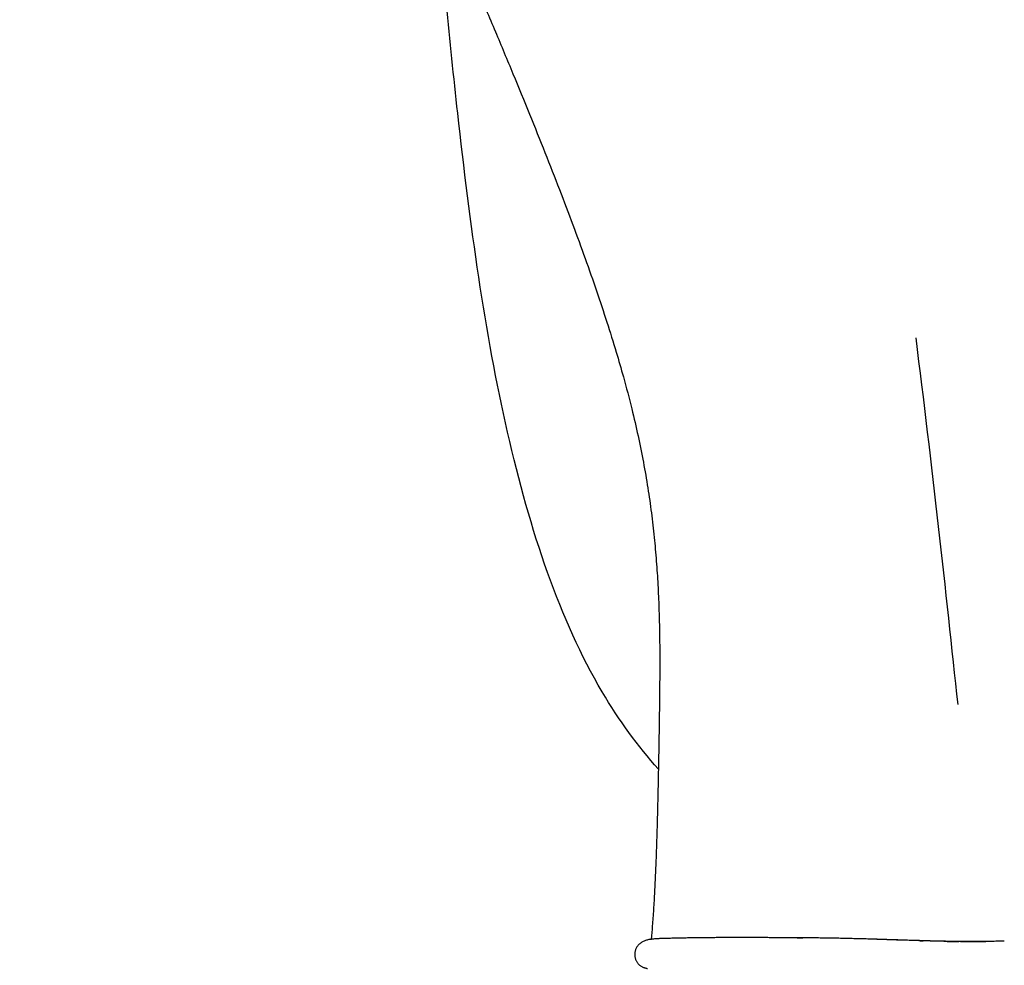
# Model space of a CAD drawing. Header units: millimetres. Extents: x -429 to 783, y -778 to 171.
# Tile 212 of 219: x 459 to 472, y 122 to 134. Entities that reach past the tile are written whole.
import ezdxf

# ---------------------------------------------------------------- set-up
doc = ezdxf.new("R2010")
doc.units = ezdxf.units.MM
doc.layers.get('0').update_dxf_attribs({"true_color": 0x000000})

msp = doc.modelspace()

# ---------------------------------------------------------------- linework, layer by layer
at = {"linetype": 'Continuous', "lineweight": -3}
for points, weights, knots in [([(481.276, 129.656), (476.748, 170.7), (435.454, 170.7), (435.403, 170.7), (435.352, 170.7)], [1, 0.744866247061, 1, 0.999573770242, 0.999148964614], [0, 0, 0, 673.471842, 673.471842, 674.596953, 674.596953, 674.596953]), ([(467.408, 121.874), (467.195, 121.855), (467.186, 121.68), (467.176, 121.505), (467.359, 121.477)], [0.997366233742, 0.707106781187, 0.707106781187, 0.707106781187, 0.998131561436], [220.6678313, 220.6678313, 220.6678313, 220.9818136, 220.9818136, 221.2947927, 221.2947927, 221.2947927])]:
    msp.add_rational_spline(points, weights, degree=2, knots=knots, dxfattribs=at)
for points, degree, knots in [([(462.406, 139.894), (462.493, 139.761), (462.58, 139.627), (462.947, 139.043), (463.213, 138.586), (463.59, 137.895), (463.709, 137.668), (464.051, 137), (464.264, 136.557), (464.52, 136.002), (464.568, 135.894), (464.665, 135.68), (464.713, 135.572), (464.806, 135.361), (464.852, 135.257), (464.942, 135.049), (464.987, 134.945), (465.074, 134.741), (465.117, 134.641), (465.202, 134.44), (465.244, 134.34), (465.286, 134.24)], 3, [28.747238, 28.747238, 28.747238, 28.747238, 33.524154, 33.524154, 49.421824, 49.421824, 57.11502, 57.11502, 71.925809, 71.925809, 75.454847, 75.454847, 78.983931, 78.983931, 82.385341, 82.385341, 85.786777, 85.786777, 89.048344, 89.048344, 92.309922, 92.309922, 92.309922, 92.309922]), ([(466.741, 125.246), (466.454, 125.732), (465.963, 126.826), (465.426, 128.75), (465.042, 130.876), (464.734, 133.354), (464.57, 135.117), (464.475, 136.098)], 3, [0, 0, 0, 0, 0.125, 0.25, 0.375, 0.5, 0.6634355, 0.6634355, 0.6634355, 0.6634355]), ([(465.286, 134.24), (465.366, 134.049), (465.446, 133.857), (465.601, 133.483), (465.676, 133.3), (465.822, 132.942), (465.892, 132.767), (466.028, 132.425), (466.093, 132.257), (466.22, 131.93), (466.281, 131.77), (466.398, 131.456), (466.454, 131.303), (466.562, 131.002), (466.614, 130.855), (466.712, 130.567), (466.759, 130.425), (466.848, 130.148), (466.891, 130.011), (466.965, 129.762), (466.998, 129.649), (467.07, 129.391), (467.108, 129.246), (467.175, 128.978), (467.203, 128.855), (467.23, 128.732)], 3, [92.309922, 92.309922, 92.309922, 92.309922, 98.53581, 98.53581, 104.47, 104.47, 110.125907, 110.125907, 115.517124, 115.517124, 120.657474, 120.657474, 125.561075, 125.561075, 130.24241, 130.24241, 134.713628, 134.713628, 138.993368, 138.993368, 142.532073, 142.532073, 147.043762, 147.043762, 150.84887, 150.84887, 150.84887, 150.84887]), ([(467.23, 128.732), (467.256, 128.613), (467.28, 128.493), (467.324, 128.257), (467.344, 128.141), (467.38, 127.911), (467.397, 127.798), (467.426, 127.573), (467.438, 127.462), (467.461, 127.242), (467.47, 127.134), (467.487, 126.918), (467.494, 126.811), (467.506, 126.598), (467.51, 126.493), (467.517, 126.287), (467.52, 126.186), (467.522, 126.082), (467.522, 126.078), (467.524, 125.971), (467.525, 125.868), (467.526, 125.662), (467.526, 125.559), (467.524, 125.354), (467.523, 125.251), (467.521, 125.046), (467.519, 124.944), (467.518, 124.841)], 3, [150.84887, 150.84887, 150.84887, 150.84887, 154.527761, 154.527761, 158.097321, 158.097321, 161.571674, 161.571674, 164.964101, 164.964101, 168.287043, 168.287043, 171.552148, 171.552148, 174.770328, 174.770328, 177.8402, 177.8402, 177.950248, 177.950248, 181.103366, 181.103366, 184.238852, 184.238852, 187.365492, 187.365492, 190.491813, 190.491813, 190.491813, 190.491813]), ([(467.518, 124.841), (467.517, 124.79), (467.516, 124.738), (467.514, 124.584), (467.512, 124.482), (467.509, 124.328), (467.508, 124.277), (467.505, 124.125), (467.503, 124.023), (467.5, 123.872), (467.499, 123.822), (467.498, 123.759), (467.497, 123.746), (467.495, 123.643), (467.493, 123.557), (467.489, 123.428), (467.488, 123.38), (467.483, 123.238), (467.48, 123.144), (467.477, 123.05), (467.474, 122.96), (467.47, 122.87), (467.464, 122.736), (467.462, 122.693), (467.458, 122.607), (467.456, 122.565), (467.452, 122.485), (467.45, 122.444), (467.445, 122.361), (467.443, 122.321), (467.438, 122.244), (467.435, 122.206), (467.43, 122.131), (467.427, 122.095), (467.419, 121.997), (467.414, 121.935), (467.408, 121.874)], 3, [190.491813, 190.491813, 190.491813, 190.491813, 192.009922, 192.009922, 195.040059, 195.040059, 196.546968, 196.546968, 199.528787, 199.528787, 200.998681, 200.998681, 201.377703, 201.377703, 204.020282, 204.020282, 205.592071, 205.592071, 208.643489, 208.643489, 208.643489, 211.622397, 211.622397, 213.050333, 213.050333, 214.437907, 214.437907, 215.684843, 215.684843, 216.807792, 216.807792, 217.888729, 217.888729, 218.925308, 218.925308, 220.667831, 220.667831, 220.667831, 220.667831]), ([(467.421, 121.876), (467.419, 121.876), (467.416, 121.875), (467.413, 121.875), (467.411, 121.874), (467.41, 121.874)], 3, [307.937907, 307.937907, 307.937907, 307.937907, 309.518429, 309.518429, 311.098992, 311.098992, 311.098992, 311.098992]), ([(467.442, 121.878), (467.438, 121.878), (467.434, 121.878), (467.427, 121.877), (467.424, 121.876), (467.421, 121.876)], 3, [304.385048, 304.385048, 304.385048, 304.385048, 306.161463, 306.161463, 307.937907, 307.937907, 307.937907, 307.937907]), ([(468.233, 121.896), (468.233, 121.896), (468.233, 121.896), (468.233, 121.896), (468.219, 121.896), (468.206, 121.896), (468.192, 121.896)], 3, [232.892721, 232.892721, 232.892721, 232.892721, 232.894707, 232.894707, 232.894707, 236.299383, 236.299383, 236.299383, 236.299383]), ([(469.397, 121.895), (469.405, 121.895), (469.412, 121.895), (469.417, 121.895), (469.423, 121.895), (469.428, 121.895), (469.433, 121.895), (469.438, 121.895), (469.443, 121.895), (469.449, 121.895), (469.454, 121.894), (469.459, 121.894), (469.464, 121.894), (469.471, 121.894), (469.477, 121.894)], 2, [970.954604, 970.954604, 970.954604, 972.244898, 972.244898, 974.825488, 974.825488, 977.406077, 977.406077, 979.986666, 979.986666, 982.567256, 982.567256, 985.147845, 985.147845, 986.43814, 986.43814, 986.43814]), ([(469.649, 121.893), (469.621, 121.893), (469.594, 121.894), (469.567, 121.894), (469.567, 121.894), (469.566, 121.894), (469.566, 121.894)], 3, [127.943889, 127.943889, 127.943889, 127.943889, 133.075931, 133.075931, 133.075931, 133.093356, 133.093356, 133.093356, 133.093356]), ([(470.792, 121.864), (470.785, 121.864), (470.778, 121.864), (470.772, 121.864), (470.766, 121.864), (470.76, 121.864), (470.753, 121.865), (470.747, 121.865), (470.741, 121.865), (470.734, 121.865), (470.728, 121.866), (470.722, 121.866), (470.715, 121.866), (470.709, 121.866), (470.703, 121.866), (470.697, 121.867), (470.69, 121.867), (470.684, 121.867), (470.678, 121.867), (470.672, 121.868), (470.665, 121.868), (470.659, 121.868), (470.653, 121.868), (470.647, 121.868), (470.641, 121.869), (470.634, 121.869), (470.628, 121.869), (470.622, 121.869), (470.616, 121.87), (470.61, 121.87), (470.604, 121.87), (470.597, 121.87), (470.591, 121.87), (470.585, 121.871), (470.579, 121.871), (470.573, 121.871), (470.567, 121.871), (470.561, 121.872), (470.554, 121.872), (470.548, 121.872), (470.542, 121.872), (470.536, 121.872), (470.53, 121.873), (470.524, 121.873), (470.518, 121.873), (470.511, 121.873), (470.505, 121.873), (470.499, 121.874), (470.493, 121.874), (470.488, 121.874), (470.483, 121.874)], 2, [1633.245732, 1633.245732, 1633.245732, 1634.010191, 1634.010191, 1636.037212, 1636.037212, 1638.064234, 1638.064234, 1640.091255, 1640.091255, 1642.118277, 1642.118277, 1644.145298, 1644.145298, 1646.17232, 1646.17232, 1648.199341, 1648.199341, 1650.226362, 1650.226362, 1652.253384, 1652.253384, 1654.280405, 1654.280405, 1656.307427, 1656.307427, 1658.334448, 1658.334448, 1660.36147, 1660.36147, 1662.388491, 1662.388491, 1664.415513, 1664.415513, 1666.442534, 1666.442534, 1668.469556, 1668.469556, 1670.496577, 1670.496577, 1672.523599, 1672.523599, 1674.55062, 1674.55062, 1676.577642, 1676.577642, 1678.604663, 1678.604663, 1680.631684, 1680.631684, 1681.645195, 1681.645195, 1681.645195]), ([(471.999, 121.845), (471.994, 121.845), (471.988, 121.845), (471.983, 121.845), (471.978, 121.844), (471.972, 121.844), (471.967, 121.844), (471.962, 121.844), (471.957, 121.844), (471.952, 121.844), (471.947, 121.844), (471.937, 121.844), (471.927, 121.843), (471.918, 121.843), (471.908, 121.843), (471.899, 121.843), (471.89, 121.843), (471.882, 121.843), (471.874, 121.842), (471.866, 121.842), (471.858, 121.842), (471.851, 121.842), (471.843, 121.842), (471.836, 121.842), (471.829, 121.842), (471.823, 121.842), (471.816, 121.842), (471.81, 121.842), (471.804, 121.842), (471.798, 121.842), (471.792, 121.842), (471.786, 121.842), (471.78, 121.842), (471.774, 121.842), (471.768, 121.842), (471.762, 121.842), (471.756, 121.842), (471.75, 121.842), (471.744, 121.842), (471.738, 121.842), (471.732, 121.842), (471.727, 121.842), (471.721, 121.842), (471.715, 121.842), (471.709, 121.842), (471.703, 121.842), (471.697, 121.842), (471.691, 121.842), (471.685, 121.842), (471.679, 121.842), (471.673, 121.842), (471.667, 121.842), (471.661, 121.842), (471.655, 121.842), (471.649, 121.842), (471.643, 121.842), (471.637, 121.842), (471.631, 121.842), (471.625, 121.842), (471.619, 121.843), (471.613, 121.843), (471.607, 121.843), (471.601, 121.843), (471.595, 121.843), (471.589, 121.843), (471.583, 121.843), (471.577, 121.843), (471.571, 121.843), (471.565, 121.843), (471.559, 121.843), (471.553, 121.843), (471.547, 121.844), (471.541, 121.844), (471.534, 121.844), (471.528, 121.844), (471.522, 121.844), (471.516, 121.844), (471.51, 121.844), (471.504, 121.844), (471.498, 121.844), (471.492, 121.845), (471.486, 121.845), (471.479, 121.845), (471.473, 121.845), (471.467, 121.845), (471.461, 121.845), (471.455, 121.845), (471.448, 121.845), (471.442, 121.846), (471.436, 121.846), (471.43, 121.846), (471.424, 121.846), (471.417, 121.846), (471.411, 121.846), (471.405, 121.846), (471.399, 121.847), (471.392, 121.847), (471.386, 121.847), (471.38, 121.847), (471.374, 121.847), (471.367, 121.847), (471.361, 121.847), (471.355, 121.848), (471.348, 121.848), (471.342, 121.848), (471.336, 121.848), (471.33, 121.848), (471.323, 121.848), (471.317, 121.848), (471.311, 121.849), (471.305, 121.849), (471.298, 121.849), (471.292, 121.849), (471.286, 121.849), (471.279, 121.849), (471.273, 121.85), (471.267, 121.85), (471.26, 121.85), (471.254, 121.85), (471.248, 121.85), (471.241, 121.851), (471.235, 121.851), (471.229, 121.851), (471.222, 121.851), (471.216, 121.851), (471.21, 121.851), (471.203, 121.852), (471.197, 121.852), (471.191, 121.852), (471.184, 121.852), (471.178, 121.852), (471.171, 121.853), (471.165, 121.853), (471.159, 121.853), (471.152, 121.853), (471.146, 121.853), (471.14, 121.854), (471.133, 121.854), (471.127, 121.854), (471.121, 121.854), (471.114, 121.854), (471.108, 121.854), (471.102, 121.855), (471.095, 121.855), (471.089, 121.855), (471.082, 121.855), (471.076, 121.855), (471.07, 121.856), (471.063, 121.856), (471.057, 121.856), (471.051, 121.856), (471.043, 121.857), (471.035, 121.857)], 2, [1448.002555, 1448.002555, 1448.002555, 1449.010302, 1449.010302, 1450.020631, 1450.020631, 1451.03096, 1451.03096, 1452.041289, 1452.041289, 1453.051617, 1453.051617, 1455.072275, 1455.072275, 1457.092932, 1457.092932, 1459.11359, 1459.11359, 1461.134247, 1461.134247, 1463.154905, 1463.154905, 1465.175562, 1465.175562, 1467.19622, 1467.19622, 1469.216877, 1469.216877, 1471.237534, 1471.237534, 1473.258192, 1473.258192, 1475.278849, 1475.278849, 1477.299507, 1477.299507, 1479.320164, 1479.320164, 1481.340822, 1481.340822, 1483.361479, 1483.361479, 1485.382137, 1485.382137, 1487.402794, 1487.402794, 1489.423452, 1489.423452, 1491.444109, 1491.444109, 1493.464767, 1493.464767, 1495.485424, 1495.485424, 1497.506082, 1497.506082, 1499.526739, 1499.526739, 1501.547397, 1501.547397, 1503.568054, 1503.568054, 1505.588711, 1505.588711, 1507.609369, 1507.609369, 1509.630026, 1509.630026, 1511.650684, 1511.650684, 1513.671341, 1513.671341, 1515.691999, 1515.691999, 1517.712656, 1517.712656, 1519.733314, 1519.733314, 1521.753971, 1521.753971, 1523.774629, 1523.774629, 1525.795286, 1525.795286, 1527.815944, 1527.815944, 1529.836601, 1529.836601, 1531.857259, 1531.857259, 1533.877916, 1533.877916, 1535.898574, 1535.898574, 1537.919231, 1537.919231, 1539.939888, 1539.939888, 1541.960546, 1541.960546, 1543.981203, 1543.981203, 1546.001861, 1546.001861, 1548.022518, 1548.022518, 1550.043176, 1550.043176, 1552.063833, 1552.063833, 1554.084491, 1554.084491, 1556.105148, 1556.105148, 1558.125806, 1558.125806, 1560.146463, 1560.146463, 1562.167121, 1562.167121, 1564.187778, 1564.187778, 1566.208436, 1566.208436, 1568.229093, 1568.229093, 1570.24975, 1570.24975, 1572.270408, 1572.270408, 1574.291065, 1574.291065, 1576.311723, 1576.311723, 1578.33238, 1578.33238, 1580.353038, 1580.353038, 1582.373695, 1582.373695, 1584.394353, 1584.394353, 1586.41501, 1586.41501, 1588.435668, 1588.435668, 1590.456325, 1590.456325, 1592.476983, 1592.476983, 1594.49764, 1594.49764, 1595.507969, 1595.507969, 1595.507969]), ([(471.084, 121.855), (471.084, 121.855), (471.083, 121.855), (471.083, 121.855), (471.067, 121.856), (471.051, 121.856), (471.035, 121.857)], 3, [55.450582, 55.450582, 55.450582, 55.450582, 55.490274, 55.490274, 55.490274, 57.530364, 57.530364, 57.530364, 57.530364]), ([(471.054, 121.856), (471.062, 121.856), (471.069, 121.856), (471.075, 121.856), (471.082, 121.855), (471.088, 121.855), (471.094, 121.855), (471.101, 121.855), (471.107, 121.855), (471.112, 121.854), (471.117, 121.854)], 2, [1255.719507, 1255.719507, 1255.719507, 1256.951901, 1256.951901, 1259.416689, 1259.416689, 1261.881477, 1261.881477, 1264.346265, 1264.346265, 1265.578659, 1265.578659, 1265.578659]), ([(471.44, 121.846), (471.447, 121.846), (471.454, 121.846), (471.46, 121.846), (471.467, 121.846), (471.473, 121.846), (471.479, 121.846), (471.485, 121.846), (471.491, 121.845), (471.497, 121.845), (471.504, 121.845), (471.51, 121.845), (471.516, 121.845), (471.522, 121.845), (471.528, 121.845), (471.534, 121.845), (471.54, 121.845), (471.546, 121.845), (471.552, 121.844), (471.559, 121.844), (471.565, 121.844), (471.571, 121.844), (471.577, 121.844), (471.583, 121.844), (471.589, 121.844), (471.595, 121.844), (471.602, 121.844)], 2, [1316.814822, 1316.814822, 1316.814822, 1317.907418, 1317.907418, 1320.09261, 1320.09261, 1322.277801, 1322.277801, 1324.462993, 1324.462993, 1326.648185, 1326.648185, 1328.833377, 1328.833377, 1331.018568, 1331.018568, 1333.20376, 1333.20376, 1335.388952, 1335.388952, 1337.574143, 1337.574143, 1339.759335, 1339.759335, 1341.944527, 1341.944527, 1343.037123, 1343.037123, 1343.037123]), ([(471.685, 121.843), (471.691, 121.843), (471.697, 121.843), (471.703, 121.843), (471.709, 121.843), (471.715, 121.843), (471.72, 121.843)], 2, [1358.990909, 1358.990909, 1358.990909, 1360.455245, 1360.455245, 1363.383917, 1363.383917, 1364.848253, 1364.848253, 1364.848253]), ([(471.722, 121.843), (471.727, 121.843), (471.733, 121.843), (471.739, 121.843), (471.744, 121.843), (471.75, 121.843), (471.756, 121.843), (471.762, 121.843), (471.768, 121.843), (471.774, 121.843), (471.78, 121.843), (471.786, 121.843), (471.791, 121.843), (471.797, 121.843), (471.803, 121.843), (471.809, 121.843), (471.815, 121.843), (471.821, 121.843), (471.828, 121.843), (471.834, 121.843), (471.84, 121.843), (471.847, 121.843), (471.854, 121.843), (471.861, 121.843), (471.868, 121.843), (471.876, 121.843), (471.883, 121.843), (471.891, 121.843), (471.899, 121.843), (471.908, 121.843), (471.917, 121.843), (471.926, 121.844), (471.935, 121.844), (471.945, 121.844), (471.954, 121.844), (471.963, 121.844), (471.971, 121.844)], 2, [1365.111629, 1365.111629, 1365.111629, 1366.158221, 1366.158221, 1368.251406, 1368.251406, 1370.344592, 1370.344592, 1372.437777, 1372.437777, 1374.530962, 1374.530962, 1376.624147, 1376.624147, 1378.717332, 1378.717332, 1380.810518, 1380.810518, 1382.903703, 1382.903703, 1384.996888, 1384.996888, 1387.090073, 1387.090073, 1389.183258, 1389.183258, 1391.276443, 1391.276443, 1393.369629, 1393.369629, 1395.462814, 1395.462814, 1397.555999, 1397.555999, 1399.649184, 1399.649184, 1400.695777, 1400.695777, 1400.695777]), ([(471.883, 121.843), (471.866, 121.843), (471.85, 121.843), (471.819, 121.843), (471.804, 121.843), (471.788, 121.843)], 3, [26.308176, 26.308176, 26.308176, 26.308176, 27.765406, 27.765406, 29.222678, 29.222678, 29.222678, 29.222678]), ([(471.999, 121.845), (471.98, 121.845), (471.962, 121.844), (471.927, 121.844), (471.91, 121.843), (471.893, 121.843)], 3, [22.982001, 22.982001, 22.982001, 22.982001, 24.491851, 24.491851, 26.003906, 26.003906, 26.003906, 26.003906]), ([(472.221, 121.85), (472.187, 121.849), (472.155, 121.849), (472.096, 121.847), (472.067, 121.846), (472.04, 121.846)], 3, [17.673701, 17.673701, 17.673701, 17.673701, 19.778824, 19.778824, 21.884941, 21.884941, 21.884941, 21.884941])]:
    msp.add_open_spline(points, degree=degree, knots=knots, dxfattribs=at)
for points in [[(471.013, 130.069), (471.231, 128.366), (471.424, 126.585), (471.586, 125.072)], [(467.507, 124.193), (467.229, 124.505), (466.972, 124.856), (466.741, 125.246)], [(467.471, 121.881), (467.46, 121.88), (467.451, 121.879), (467.442, 121.878)], [(467.509, 121.883), (467.495, 121.882), (467.483, 121.881), (467.471, 121.881)], [(467.522, 121.884), (467.517, 121.883), (467.513, 121.883), (467.509, 121.883)], [(467.552, 121.885), (467.542, 121.885), (467.532, 121.884), (467.522, 121.884)], [(467.603, 121.886), (467.586, 121.886), (467.569, 121.885), (467.552, 121.885)], [(467.657, 121.887), (467.639, 121.887), (467.621, 121.887), (467.603, 121.886)], [(467.658, 121.887), (467.657, 121.887), (467.657, 121.887), (467.657, 121.887)], [(467.718, 121.889), (467.698, 121.888), (467.678, 121.888), (467.658, 121.887)], [(467.776, 121.89), (467.757, 121.889), (467.737, 121.889), (467.718, 121.889)], [(467.815, 121.89), (467.802, 121.89), (467.789, 121.89), (467.776, 121.89)], [(467.849, 121.891), (467.838, 121.891), (467.826, 121.891), (467.815, 121.89)], [(467.884, 121.892), (467.873, 121.892), (467.861, 121.892), (467.849, 121.891)], [(467.92, 121.893), (467.908, 121.893), (467.896, 121.892), (467.884, 121.892)], [(467.957, 121.893), (467.945, 121.893), (467.933, 121.893), (467.92, 121.893)], [(467.995, 121.894), (467.982, 121.894), (467.97, 121.894), (467.957, 121.893)], [(468.033, 121.894), (468.021, 121.894), (468.008, 121.894), (467.995, 121.894)], [(468.072, 121.895), (468.059, 121.895), (468.046, 121.895), (468.033, 121.894)], [(468.112, 121.895), (468.098, 121.895), (468.085, 121.895), (468.072, 121.895)], [(468.152, 121.896), (468.138, 121.896), (468.125, 121.895), (468.112, 121.895)], [(468.192, 121.896), (468.179, 121.896), (468.165, 121.896), (468.152, 121.896)], [(468.275, 121.896), (468.261, 121.896), (468.247, 121.896), (468.233, 121.896)], [(468.316, 121.897), (468.302, 121.897), (468.288, 121.897), (468.275, 121.896)], [(468.358, 121.897), (468.344, 121.897), (468.33, 121.897), (468.316, 121.897)], [(468.401, 121.897), (468.387, 121.897), (468.372, 121.897), (468.358, 121.897)], [(468.443, 121.897), (468.429, 121.897), (468.415, 121.897), (468.401, 121.897)], [(468.486, 121.897), (468.472, 121.897), (468.458, 121.897), (468.443, 121.897)], [(468.529, 121.897), (468.515, 121.897), (468.5, 121.897), (468.486, 121.897)], [(468.572, 121.897), (468.558, 121.897), (468.543, 121.897), (468.529, 121.897)], [(468.615, 121.897), (468.601, 121.897), (468.586, 121.897), (468.572, 121.897)], [(468.625, 121.897), (468.622, 121.897), (468.618, 121.897), (468.615, 121.897)], [(468.658, 121.897), (468.647, 121.897), (468.636, 121.897), (468.625, 121.897)], [(468.701, 121.897), (468.687, 121.897), (468.672, 121.897), (468.658, 121.897)], [(468.744, 121.897), (468.729, 121.897), (468.715, 121.897), (468.701, 121.897)], [(468.787, 121.897), (468.772, 121.897), (468.758, 121.897), (468.744, 121.897)], [(468.829, 121.897), (468.815, 121.897), (468.801, 121.897), (468.787, 121.897)], [(468.872, 121.897), (468.857, 121.897), (468.843, 121.897), (468.829, 121.897)], [(468.914, 121.897), (468.9, 121.897), (468.886, 121.897), (468.872, 121.897)], [(468.914, 121.897), (468.914, 121.897), (468.914, 121.897), (468.914, 121.897)], [(468.955, 121.897), (468.942, 121.897), (468.928, 121.897), (468.914, 121.897)], [(468.997, 121.897), (468.983, 121.897), (468.969, 121.897), (468.955, 121.897)], [(469.038, 121.896), (469.025, 121.896), (469.011, 121.897), (468.997, 121.897)], [(469.086, 121.896), (469.07, 121.896), (469.054, 121.896), (469.038, 121.896)], [(469.096, 121.896), (469.093, 121.896), (469.089, 121.896), (469.086, 121.896)], [(469.16, 121.896), (469.139, 121.896), (469.117, 121.896), (469.096, 121.896)], [(469.242, 121.896), (469.214, 121.896), (469.187, 121.896), (469.16, 121.896)], [(469.322, 121.896), (469.295, 121.896), (469.268, 121.896), (469.242, 121.896)], [(469.404, 121.895), (469.376, 121.895), (469.349, 121.895), (469.322, 121.896)], [(469.484, 121.894), (469.457, 121.895), (469.43, 121.895), (469.404, 121.895)], [(469.566, 121.894), (469.539, 121.894), (469.511, 121.894), (469.484, 121.894)], [(469.732, 121.892), (469.704, 121.892), (469.676, 121.893), (469.649, 121.893)], [(469.816, 121.89), (469.788, 121.891), (469.76, 121.891), (469.732, 121.892)], [(469.903, 121.889), (469.874, 121.89), (469.845, 121.89), (469.816, 121.89)], [(469.99, 121.887), (469.961, 121.888), (469.931, 121.889), (469.903, 121.889)], [(470.08, 121.885), (470.05, 121.886), (470.02, 121.887), (469.99, 121.887)], [(470.172, 121.883), (470.141, 121.884), (470.11, 121.885), (470.08, 121.885)], [(470.265, 121.881), (470.234, 121.881), (470.203, 121.882), (470.172, 121.883)], [(470.266, 121.881), (470.266, 121.881), (470.266, 121.881), (470.265, 121.881)], [(470.363, 121.878), (470.33, 121.879), (470.298, 121.88), (470.266, 121.881)], [(470.462, 121.875), (470.429, 121.876), (470.396, 121.877), (470.363, 121.878)], [(470.563, 121.872), (470.529, 121.873), (470.495, 121.874), (470.462, 121.875)], [(470.666, 121.868), (470.631, 121.87), (470.597, 121.871), (470.563, 121.872)], [(470.769, 121.865), (470.734, 121.866), (470.7, 121.867), (470.666, 121.868)], [(470.874, 121.862), (470.839, 121.863), (470.804, 121.864), (470.769, 121.865)], [(470.979, 121.858), (470.943, 121.86), (470.908, 121.861), (470.874, 121.862)], [(471.035, 121.857), (471.016, 121.857), (470.997, 121.858), (470.979, 121.858)], [(471.188, 121.852), (471.153, 121.853), (471.118, 121.854), (471.084, 121.855)], [(471.293, 121.85), (471.258, 121.85), (471.223, 121.851), (471.188, 121.852)], [(471.395, 121.847), (471.361, 121.848), (471.327, 121.849), (471.293, 121.85)], [(471.498, 121.845), (471.463, 121.846), (471.429, 121.847), (471.395, 121.847)], [(471.597, 121.844), (471.563, 121.844), (471.53, 121.845), (471.498, 121.845)], [(471.695, 121.843), (471.662, 121.843), (471.629, 121.843), (471.597, 121.844)], [(471.788, 121.843), (471.756, 121.843), (471.725, 121.843), (471.695, 121.843)], [(471.893, 121.843), (471.889, 121.843), (471.886, 121.843), (471.883, 121.843)], [(472.04, 121.846), (472.026, 121.845), (472.012, 121.845), (471.999, 121.845)]]:
    msp.add_open_spline(points, degree=3, dxfattribs=at)
msp.add_rational_spline([(481.355, 124.601), (481.355, 100.825), (461.959, 87.074)], [1, 0.823657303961, 0.859656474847], degree=2, dxfattribs=at)

doc.saveas('drawing.dxf')
